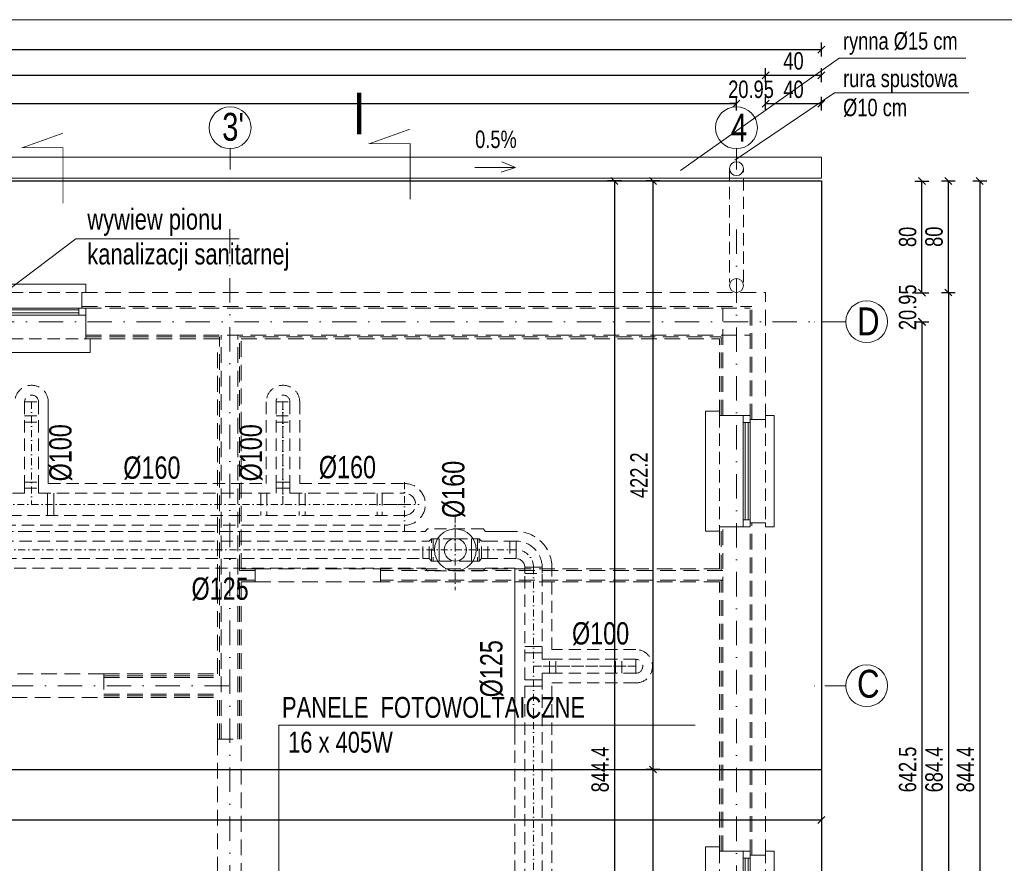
# Model space of a CAD drawing. Header units: inches. Extents: x 69729 to 77643, y -43505 to -36607.
# Tile 9 of 69: x 72286 to 72992, y -39690 to -39085. Entities that reach past the tile are written whole.
import ezdxf

# ---------------------------------------------------------------- set-up
doc = ezdxf.new("R2010")
doc.units = ezdxf.units.IN
doc.header["$MEASUREMENT"] = 0
doc.linetypes.add('DASHDOT', pattern=[1, 0.5, -0.25, 0, -0.25])
doc.linetypes.add('HIDDEN', pattern=[0.375, 0.25, -0.125])
doc.layers.get('0').update_dxf_attribs({"lineweight": 0})
doc.layers.get('Defpoints').update_dxf_attribs({"lineweight": 0})
for name, color, linetype, lineweight in [('A--tabelka rysunku', 7, 'Continuous', 0), ('p--dach', 2, 'Continuous', 30), ('p--dach-rura spustowa', 2, 'Continuous', 0), ('p--dach-rynna', 42, 'Continuous', 0), ('p--dach-ściana przer.', 251, 'Continuous', 0), ('p--linia przekroju I-AB', 116, 'Continuous', 40), ('p--opisy dodatkowe', 33, 'Continuous', 0), ('p--opisy elewacji', 43, 'Continuous', 5), ('p--osie konstr', 1, 'DASHDOT', 15), ('p--osie konstr.-NR', 1, 'DASHDOT', 15), ('p--proj.wentylacja', 202, 'Continuous', 0), ('p--spadki terenu', 141, 'Continuous', 0), ('p--wymiary-1-50', 5, 'Continuous', 0), ('p--ściana szkielet', 3, 'Continuous', 0)]:
    doc.layers.add(name, color=color, linetype=linetype, lineweight=lineweight)
doc.styles.add('1-50', font='arial.ttf', dxfattribs={"width": 0.75, "height": 12.5})
doc.styles.get("Standard").update_dxf_attribs({"font": 'arial.ttf', "width": 0.75})
doc.dimstyles.new('1-50', dxfattribs={"dimtxt": 12.5, "dimasz": 5, "dimexe": 5, "dimexo": 5, "dimgap": 0.09, "dimtad": 0, "dimdsep": 46, "dimtxsty": '1-50', "dimblk": 'OBLIQUE', "dimcen": 0.09, "dimadec": 0, "dimazin": 0, "dimtfac": 1, "dimtdec": 4, "dimtix": 1, "dimtofl": 0, "dimtmove": 2, "dimatfit": 3, "dimldrblk": 'OBLIQUE', "dimfxl": 5, "dimfxlon": 1, "dimtvp": 0.8, "dimtolj": 1, "dimtzin": 0, "dimarcsym": 0})

# ---------------------------------------------------------------- blocks, each defined once
blk = doc.blocks.new('strzałka')
for q in [(-19.45, 4.13), (0, 0), (-18.87, -3.25)]:
    blk.add_line((-29.28, 0), q)
blk = doc.blocks.new('_OBLIQUE')
at = {"color": 0, "linetype": 'ByBlock', "lineweight": -2}
for p, q in [((-0.5, -0.5), (0.5, 0.5)), ((0, 0), (0, 0))]:
    blk.add_line(p, q, dxfattribs=at)
blk = doc.blocks.new('*D83')
at = {"layer": 'Defpoints', "color": 0}
for p in [(72860.87, -39200.3), (72740.03, -39622.5), (72860.87, -39622.5)]:
    blk.add_point(p, dxfattribs=at)
at = {"layer": 'p--wymiary-1-50', "color": 0, "linetype": 'Continuous', "lineweight": -2}
for p, q in [((72745.03, -39200.3), (72735.03, -39200.3)), ((72740.03, -39200.3), (72740.03, -39622.5)), ((72745.03, -39622.5), (72735.03, -39622.5))]:
    blk.add_line(p, q, dxfattribs=at)
at = {"layer": 'p--wymiary-1-50', "color": 0, "lineweight": -2, "xscale": 5, "yscale": 5, "zscale": 5}
for p, rotation in [((72740.03, -39200.3), 90), ((72740.03, -39622.5), 270)]:
    blk.add_blockref('_OBLIQUE', p, dxfattribs=dict(at, rotation=rotation))
at = {"layer": 'p--wymiary-1-50', "color": 0, "linetype": 'Continuous', "ltscale": 12, "insert": (72729.99, -39411.4), "char_height": 12.5, "attachment_point": 5, "rotation": 90, "style": '1-50'}
blk.add_mtext('\\A1;422.2', dxfattribs=at)
blk = doc.blocks.new('*D84')
at = {"layer": 'Defpoints', "color": 0}
for p in [(72860.87, -39622.5), (72740.03, -40044.7), (72860.87, -40044.7)]:
    blk.add_point(p, dxfattribs=at)
at = {"layer": 'p--wymiary-1-50', "color": 0, "linetype": 'Continuous', "lineweight": -2}
for p, q in [((72745.03, -39622.5), (72735.03, -39622.5)), ((72740.03, -39622.5), (72740.03, -40044.7)), ((72745.03, -40044.7), (72735.03, -40044.7))]:
    blk.add_line(p, q, dxfattribs=at)
at = {"layer": 'p--wymiary-1-50', "color": 0, "lineweight": -2, "xscale": 5, "yscale": 5, "zscale": 5}
for p, rotation in [((72740.03, -39622.5), 90), ((72740.03, -40044.7), 270)]:
    blk.add_blockref('_OBLIQUE', p, dxfattribs=dict(at, rotation=rotation))
at = {"layer": 'p--wymiary-1-50', "color": 0, "linetype": 'Continuous', "ltscale": 12, "insert": (72729.99, -39833.6), "char_height": 12.5, "attachment_point": 5, "rotation": 90, "style": '1-50'}
blk.add_mtext('\\A1;422.2', dxfattribs=at)
blk = doc.blocks.new('*D85')
at = {"layer": 'Defpoints', "color": 0}
for p in [(72860.87, -39200.3), (72712.41, -40044.7), (72860.87, -40044.7)]:
    blk.add_point(p, dxfattribs=at)
at = {"layer": 'p--wymiary-1-50', "color": 0, "linetype": 'Continuous', "lineweight": -2}
for p, q in [((72717.41, -39200.3), (72707.41, -39200.3)), ((72712.41, -39200.3), (72712.41, -40044.7)), ((72717.41, -40044.7), (72707.41, -40044.7))]:
    blk.add_line(p, q, dxfattribs=at)
at = {"layer": 'p--wymiary-1-50', "color": 0, "lineweight": -2, "xscale": 5, "yscale": 5, "zscale": 5}
for p, rotation in [((72712.41, -39200.3), 90), ((72712.41, -40044.7), 270)]:
    blk.add_blockref('_OBLIQUE', p, dxfattribs=dict(at, rotation=rotation))
at = {"layer": 'p--wymiary-1-50', "color": 0, "linetype": 'Continuous', "ltscale": 12, "insert": (72702.2, -39622.5), "char_height": 12.5, "attachment_point": 5, "rotation": 90, "style": '1-50'}
blk.add_mtext('\\A1;844.4', dxfattribs=at)
blk = doc.blocks.new('*D214')
at = {"layer": 'Defpoints', "color": 0}
for p in [(72771.91, -39280.3), (72771.91, -39964.7), (72951.94, -39964.7)]:
    blk.add_point(p, dxfattribs=at)
at = {"layer": 'p--wymiary-1-50', "color": 0, "lineweight": -2}
for p, q in [((72946.94, -39280.3), (72956.94, -39280.3)), ((72951.94, -39280.3), (72951.94, -39964.7)), ((72946.94, -39964.7), (72956.94, -39964.7))]:
    blk.add_line(p, q, dxfattribs=at)
at = {"layer": 'p--wymiary-1-50', "color": 0, "lineweight": -2, "xscale": 5, "yscale": 5, "zscale": 5}
for p, rotation in [((72951.94, -39280.3), 90), ((72951.94, -39964.7), 270)]:
    blk.add_blockref('_OBLIQUE', p, dxfattribs=dict(at, rotation=rotation))
at = {"layer": 'p--wymiary-1-50', "color": 0, "linetype": 'Continuous', "ltscale": 12, "insert": (72941.73, -39622.5), "char_height": 12.5, "attachment_point": 5, "rotation": 90, "style": '1-50'}
blk.add_mtext('\\A1;684.4', dxfattribs=at)
blk = doc.blocks.new('*D217')
at = {"layer": 'Defpoints', "color": 0}
for p in [(72820.87, -39124.46), (71620.87, -39320.92), (72820.87, -39320.92)]:
    blk.add_point(p, dxfattribs=at)
at = {"layer": 'p--wymiary-1-50', "color": 0, "linetype": 'Continuous', "lineweight": -2}
for p, q in [((71620.87, -39129.46), (71620.87, -39119.46)), ((71620.87, -39124.46), (72820.87, -39124.46)), ((72820.87, -39129.46), (72820.87, -39119.46))]:
    blk.add_line(p, q, dxfattribs=at)
at = {"layer": 'p--wymiary-1-50', "color": 0, "lineweight": -2, "xscale": 5, "yscale": 5, "zscale": 5, "rotation": 180}
blk.add_blockref('_OBLIQUE', (71620.87, -39124.46), dxfattribs=at)
at = {"layer": 'p--wymiary-1-50', "color": 0, "lineweight": -2, "xscale": 5, "yscale": 5, "zscale": 5}
blk.add_blockref('_OBLIQUE', (72820.87, -39124.46), dxfattribs=at)
at = {"layer": 'p--wymiary-1-50', "color": 0, "linetype": 'Continuous', "ltscale": 12, "insert": (72220.87, -39114.25), "char_height": 12.5, "attachment_point": 5, "style": '1-50'}
blk.add_mtext('\\A1;1200', dxfattribs=at)
blk = doc.blocks.new('*D218')
at = {"layer": 'Defpoints', "color": 0}
for p in [(72920.57, -39280.43), (72920.57, -39301.38), (72932.98, -39301.38)]:
    blk.add_point(p, dxfattribs=at)
at = {"layer": 'p--wymiary-1-50', "color": 0, "linetype": 'Continuous', "lineweight": -2}
for p, q in [((72927.98, -39280.43), (72937.98, -39280.43)), ((72932.98, -39280.43), (72932.98, -39275.43)), ((72927.98, -39301.38), (72937.98, -39301.38)), ((72932.98, -39301.38), (72932.98, -39306.38))]:
    blk.add_line(p, q, dxfattribs=at)
at = {"layer": 'p--wymiary-1-50', "color": 0, "lineweight": -2, "xscale": 5, "yscale": 5, "zscale": 5}
for p, rotation in [((72932.98, -39280.43), 270), ((72932.98, -39301.38), 90)]:
    blk.add_blockref('_OBLIQUE', p, dxfattribs=dict(at, rotation=rotation))
at = {"layer": 'p--wymiary-1-50', "color": 0, "linetype": 'Continuous', "ltscale": 12, "insert": (72922.77, -39290.9), "char_height": 12.5, "attachment_point": 5, "rotation": 90, "style": '1-50'}
blk.add_mtext('\\A1;20.95', dxfattribs=at)
blk = doc.blocks.new('*D219')
at = {"layer": 'Defpoints', "color": 0}
for p in [(72820.87, -39144.83), (72799.92, -39253.24), (72820.87, -39280.3)]:
    blk.add_point(p, dxfattribs=at)
at = {"layer": 'p--wymiary-1-50', "color": 0, "linetype": 'Continuous', "lineweight": -2}
for p, q in [((72799.92, -39149.83), (72799.92, -39139.83)), ((72820.87, -39149.83), (72820.87, -39139.83)), ((72799.92, -39144.83), (72794.92, -39144.83)), ((72820.87, -39144.83), (72825.87, -39144.83))]:
    blk.add_line(p, q, dxfattribs=at)
at = {"layer": 'p--wymiary-1-50', "color": 0, "lineweight": -2, "xscale": 5, "yscale": 5, "zscale": 5}
blk.add_blockref('_OBLIQUE', (72799.92, -39144.83), dxfattribs=at)
at = {"layer": 'p--wymiary-1-50', "color": 0, "lineweight": -2, "xscale": 5, "yscale": 5, "zscale": 5, "rotation": 180}
blk.add_blockref('_OBLIQUE', (72820.87, -39144.83), dxfattribs=at)
at = {"layer": 'p--wymiary-1-50', "color": 0, "linetype": 'Continuous', "ltscale": 12, "insert": (72810.4, -39134.62), "char_height": 12.5, "attachment_point": 5, "style": '1-50'}
blk.add_mtext('\\A1;20.95', dxfattribs=at)
blk = doc.blocks.new('*D221')
at = {"layer": 'Defpoints', "color": 0}
for p in [(72799.92, -39144.83), (71641.82, -39230.3), (72799.92, -39230.3)]:
    blk.add_point(p, dxfattribs=at)
at = {"layer": 'p--wymiary-1-50', "color": 0, "linetype": 'Continuous', "lineweight": -2}
for p, q in [((71641.82, -39149.83), (71641.82, -39139.83)), ((72799.92, -39149.83), (72799.92, -39139.83)), ((71641.82, -39144.83), (72799.92, -39144.83))]:
    blk.add_line(p, q, dxfattribs=at)
at = {"layer": 'p--wymiary-1-50', "color": 0, "lineweight": -2, "xscale": 5, "yscale": 5, "zscale": 5, "rotation": 180}
blk.add_blockref('_OBLIQUE', (71641.82, -39144.83), dxfattribs=at)
at = {"layer": 'p--wymiary-1-50', "color": 0, "lineweight": -2, "xscale": 5, "yscale": 5, "zscale": 5}
blk.add_blockref('_OBLIQUE', (72799.92, -39144.83), dxfattribs=at)
at = {"layer": 'p--wymiary-1-50', "color": 0, "linetype": 'Continuous', "ltscale": 12, "insert": (72220.87, -39134.62), "char_height": 12.5, "attachment_point": 5, "style": '1-50'}
blk.add_mtext('\\A1;1158.1', dxfattribs=at)
blk = doc.blocks.new('okno-150-33.15')
at = {"linetype": 'Continuous', "ltscale": 35}
for p, q in [((-3, 10), (153, 10)), ((0, -39.15), (150, -39.15))]:
    blk.add_line(p, q, dxfattribs=at)
for p, q in [((-3, 0), (-3, 10)), ((153, 0), (153, 10)), ((0, 0), (-3, 0)), ((0, -21.95), (0, 0)), ((150, 0), (150, -21.95)), ((150, 0), (153, 0)), ((0, -21.95), (0, -16.95)), ((0, -16.95), (5, -16.95)), ((5, -16.95), (145, -16.95)), ((5, -16.95), (5, -21.95)), ((5, -18.45), (72.5, -18.45)), ((5, -20.61), (72.5, -20.61)), ((72.5, -21.95), (72.5, -16.95)), ((77.5, -16.95), (77.5, -21.95)), ((77.5, -18.45), (145, -18.45)), ((77.5, -20.61), (145, -20.61)), ((145, -21.95), (145, -16.95)), ((145, -16.95), (150, -16.95)), ((150, -16.95), (150, -21.95)), ((5, -21.95), (0, -21.95)), ((3, -33.15), (3, -21.95)), ((145, -21.95), (5, -21.95)), ((150, -21.95), (145, -21.95)), ((147, -21.95), (147, -33.15)), ((0, -39.15), (0, -33.15)), ((150, -33.15), (150, -39.15))]:
    blk.add_line(p, q)
at = {"linetype": 'HIDDEN', "ltscale": 35}
for p, q in [((0, 0), (150, 0)), ((0, -33.15), (150, -33.15))]:
    blk.add_line(p, q, dxfattribs=at)
blk = doc.blocks.new('okno-80-33.15')
at = {"linetype": 'Continuous', "ltscale": 35}
for p, q in [((-3, 10), (83, 10)), ((0, -39.15), (80, -39.15))]:
    blk.add_line(p, q, dxfattribs=at)
for p, q in [((-3, 0), (-3, 10)), ((83, 0), (83, 10)), ((0, 0), (-3, 0)), ((0, -21.95), (0, 0)), ((80, 0), (80, -21.95)), ((80, 0), (83, 0)), ((0, -21.95), (0, -16.95)), ((0, -16.95), (5, -16.95)), ((5, -16.95), (75, -16.95)), ((5, -16.95), (5, -21.95)), ((5, -18.45), (75, -18.45)), ((5, -20.61), (75, -20.61)), ((75, -21.95), (75, -16.95)), ((75, -16.95), (80, -16.95)), ((80, -16.95), (80, -21.95)), ((5, -21.95), (0, -21.95)), ((3, -33.15), (3, -21.95)), ((75, -21.95), (5, -21.95)), ((80, -21.95), (75, -21.95)), ((77, -21.95), (77, -33.15)), ((0, -39.15), (0, -33.15)), ((80, -33.15), (80, -39.15))]:
    blk.add_line(p, q)
at = {"linetype": 'HIDDEN', "ltscale": 35}
for p, q in [((0, 0), (80, 0)), ((0, -33.15), (80, -33.15))]:
    blk.add_line(p, q, dxfattribs=at)
blk = doc.blocks.new('*D228')
at = {"layer": 'Defpoints', "color": 0}
for p in [(71580.87, -39622.5), (72860.87, -39622.5), (72860.87, -39658.71)]:
    blk.add_point(p, dxfattribs=at)
at = {"layer": 'p--wymiary-1-50', "color": 0, "linetype": 'Continuous', "lineweight": -2}
for p, q in [((71580.87, -39653.71), (71580.87, -39663.71)), ((72860.87, -39653.71), (72860.87, -39663.71)), ((71580.87, -39658.71), (72860.87, -39658.71))]:
    blk.add_line(p, q, dxfattribs=at)
at = {"layer": 'p--wymiary-1-50', "color": 0, "lineweight": -2, "xscale": 5, "yscale": 5, "zscale": 5, "rotation": 180}
blk.add_blockref('_OBLIQUE', (71580.87, -39658.71), dxfattribs=at)
at = {"layer": 'p--wymiary-1-50', "color": 0, "lineweight": -2, "xscale": 5, "yscale": 5, "zscale": 5}
blk.add_blockref('_OBLIQUE', (72860.87, -39658.71), dxfattribs=at)
at = {"layer": 'p--wymiary-1-50', "color": 0, "linetype": 'Continuous', "ltscale": 12, "insert": (72220.87, -39648.5), "char_height": 12.5, "attachment_point": 5, "style": '1-50'}
blk.add_mtext('\\A1;1280', dxfattribs=at)
blk = doc.blocks.new('*D229')
at = {"layer": 'Defpoints', "color": 0}
for p in [(72820.87, -39200.3), (72951.94, -39200.3), (72820.87, -39280.3)]:
    blk.add_point(p, dxfattribs=at)
at = {"layer": 'p--wymiary-1-50', "color": 0, "linetype": 'Continuous', "lineweight": -2}
for p, q in [((72946.94, -39200.3), (72956.94, -39200.3)), ((72951.94, -39280.3), (72951.94, -39200.3)), ((72946.94, -39280.3), (72956.94, -39280.3))]:
    blk.add_line(p, q, dxfattribs=at)
at = {"layer": 'p--wymiary-1-50', "color": 0, "lineweight": -2, "xscale": 5, "yscale": 5, "zscale": 5}
for p, rotation in [((72951.94, -39200.3), 90), ((72951.94, -39280.3), 270)]:
    blk.add_blockref('_OBLIQUE', p, dxfattribs=dict(at, rotation=rotation))
at = {"layer": 'p--wymiary-1-50', "color": 0, "linetype": 'Continuous', "ltscale": 12, "insert": (72941.73, -39240.3), "char_height": 12.5, "attachment_point": 5, "rotation": 90, "style": '1-50'}
blk.add_mtext('\\A1;80', dxfattribs=at)
blk = doc.blocks.new('*D230')
at = {"layer": 'Defpoints', "color": 0}
for p in [(72801.92, -39200.43), (72932.98, -39200.43), (72801.92, -39280.43)]:
    blk.add_point(p, dxfattribs=at)
at = {"layer": 'p--wymiary-1-50', "color": 0, "linetype": 'Continuous', "lineweight": -2}
for p, q in [((72927.98, -39200.43), (72937.98, -39200.43)), ((72932.98, -39280.43), (72932.98, -39200.43)), ((72927.98, -39280.43), (72937.98, -39280.43))]:
    blk.add_line(p, q, dxfattribs=at)
at = {"layer": 'p--wymiary-1-50', "color": 0, "lineweight": -2, "xscale": 5, "yscale": 5, "zscale": 5}
for p, rotation in [((72932.98, -39200.43), 90), ((72932.98, -39280.43), 270)]:
    blk.add_blockref('_OBLIQUE', p, dxfattribs=dict(at, rotation=rotation))
at = {"layer": 'p--wymiary-1-50', "color": 0, "linetype": 'Continuous', "ltscale": 12, "insert": (72922.77, -39240.43), "char_height": 12.5, "attachment_point": 5, "rotation": 90, "style": '1-50'}
blk.add_mtext('\\A1;80', dxfattribs=at)
blk = doc.blocks.new('*D233')
at = {"layer": 'Defpoints', "color": 0}
for p in [(72956.94, -39200.3), (72956.94, -40044.7), (72974.49, -40044.7)]:
    blk.add_point(p, dxfattribs=at)
at = {"layer": 'p--wymiary-1-50', "color": 0, "linetype": 'Continuous', "lineweight": -2}
for p, q in [((72969.49, -39200.3), (72979.49, -39200.3)), ((72974.49, -39200.3), (72974.49, -40044.7)), ((72969.49, -40044.7), (72979.49, -40044.7))]:
    blk.add_line(p, q, dxfattribs=at)
at = {"layer": 'p--wymiary-1-50', "color": 0, "lineweight": -2, "xscale": 5, "yscale": 5, "zscale": 5}
for p, rotation in [((72974.49, -39200.3), 90), ((72974.49, -40044.7), 270)]:
    blk.add_blockref('_OBLIQUE', p, dxfattribs=dict(at, rotation=rotation))
at = {"layer": 'p--wymiary-1-50', "color": 0, "linetype": 'Continuous', "ltscale": 12, "insert": (72964.28, -39622.5), "char_height": 12.5, "attachment_point": 5, "rotation": 90, "style": '1-50'}
blk.add_mtext('\\A1;844.4', dxfattribs=at)
blk = doc.blocks.new('*D234')
at = {"layer": 'Defpoints', "color": 0}
for p in [(72860.87, -39144.83), (72820.87, -39149.83), (72860.87, -39183.3)]:
    blk.add_point(p, dxfattribs=at)
at = {"layer": 'p--wymiary-1-50', "color": 0, "linetype": 'Continuous', "lineweight": -2}
for p, q in [((72820.87, -39144.83), (72820.87, -39139.83)), ((72860.87, -39149.83), (72860.87, -39139.83)), ((72820.87, -39144.83), (72860.87, -39144.83))]:
    blk.add_line(p, q, dxfattribs=at)
at = {"layer": 'p--wymiary-1-50', "color": 0, "lineweight": -2, "xscale": 5, "yscale": 5, "zscale": 5, "rotation": 180}
blk.add_blockref('_OBLIQUE', (72820.87, -39144.83), dxfattribs=at)
at = {"layer": 'p--wymiary-1-50', "color": 0, "lineweight": -2, "xscale": 5, "yscale": 5, "zscale": 5}
blk.add_blockref('_OBLIQUE', (72860.87, -39144.83), dxfattribs=at)
at = {"layer": 'p--wymiary-1-50', "color": 0, "linetype": 'Continuous', "ltscale": 12, "insert": (72840.87, -39134.62), "char_height": 12.5, "attachment_point": 5, "style": '1-50'}
blk.add_mtext('\\A1;40', dxfattribs=at)
blk = doc.blocks.new('*D235')
at = {"layer": 'Defpoints', "color": 0}
for p in [(72860.87, -39124.46), (72820.87, -39129.46), (72860.87, -39162.93)]:
    blk.add_point(p, dxfattribs=at)
at = {"layer": 'p--wymiary-1-50', "color": 0, "linetype": 'Continuous', "lineweight": -2}
for p, q in [((72820.87, -39124.46), (72820.87, -39119.46)), ((72820.87, -39124.46), (72860.87, -39124.46)), ((72860.87, -39129.46), (72860.87, -39119.46))]:
    blk.add_line(p, q, dxfattribs=at)
at = {"layer": 'p--wymiary-1-50', "color": 0, "lineweight": -2, "xscale": 5, "yscale": 5, "zscale": 5, "rotation": 180}
blk.add_blockref('_OBLIQUE', (72820.87, -39124.46), dxfattribs=at)
at = {"layer": 'p--wymiary-1-50', "color": 0, "lineweight": -2, "xscale": 5, "yscale": 5, "zscale": 5}
blk.add_blockref('_OBLIQUE', (72860.87, -39124.46), dxfattribs=at)
at = {"layer": 'p--wymiary-1-50', "color": 0, "linetype": 'Continuous', "ltscale": 12, "insert": (72840.87, -39114.25), "char_height": 12.5, "attachment_point": 5, "style": '1-50'}
blk.add_mtext('\\A1;40', dxfattribs=at)
blk = doc.blocks.new('*D238')
at = {"layer": 'Defpoints', "color": 0}
for p in [(72860.87, -39106.06), (71580.87, -39119.46), (72860.87, -39119.46)]:
    blk.add_point(p, dxfattribs=at)
at = {"layer": 'p--wymiary-1-50', "color": 0, "linetype": 'Continuous', "lineweight": -2}
for p, q in [((71580.87, -39111.06), (71580.87, -39101.06)), ((72860.87, -39111.06), (72860.87, -39101.06)), ((71580.87, -39106.06), (72860.87, -39106.06))]:
    blk.add_line(p, q, dxfattribs=at)
at = {"layer": 'p--wymiary-1-50', "color": 0, "lineweight": -2, "xscale": 5, "yscale": 5, "zscale": 5, "rotation": 180}
blk.add_blockref('_OBLIQUE', (71580.87, -39106.06), dxfattribs=at)
at = {"layer": 'p--wymiary-1-50', "color": 0, "lineweight": -2, "xscale": 5, "yscale": 5, "zscale": 5}
blk.add_blockref('_OBLIQUE', (72860.87, -39106.06), dxfattribs=at)
at = {"layer": 'p--wymiary-1-50', "color": 0, "linetype": 'Continuous', "ltscale": 12, "insert": (72220.87, -39095.85), "char_height": 12.5, "attachment_point": 5, "style": '1-50'}
blk.add_mtext('\\A1;1280', dxfattribs=at)
blk = doc.blocks.new('*D264')
at = {"layer": 'Defpoints', "color": 0}
for p in [(72860.87, -39301.25), (72860.87, -39943.75), (72932.98, -39943.75)]:
    blk.add_point(p, dxfattribs=at)
at = {"layer": 'p--wymiary-1-50', "color": 0, "lineweight": -2}
for p, q in [((72927.98, -39301.25), (72937.98, -39301.25)), ((72932.98, -39301.25), (72932.98, -39943.75)), ((72927.98, -39943.75), (72937.98, -39943.75))]:
    blk.add_line(p, q, dxfattribs=at)
at = {"layer": 'p--wymiary-1-50', "color": 0, "lineweight": -2, "xscale": 5, "yscale": 5, "zscale": 5}
for p, rotation in [((72932.98, -39301.25), 90), ((72932.98, -39943.75), 270)]:
    blk.add_blockref('_OBLIQUE', p, dxfattribs=dict(at, rotation=rotation))
at = {"layer": 'p--wymiary-1-50', "color": 0, "linetype": 'Continuous', "ltscale": 12, "insert": (72922.77, -39622.5), "char_height": 12.5, "attachment_point": 5, "rotation": 90, "style": '1-50'}
blk.add_mtext('\\A1;642.5', dxfattribs=at)
blk = doc.blocks.new('wentylacja-war2-poddasze')
at = {"linetype": 'HIDDEN', "ltscale": 35}
for p, q in [((635.22, 572.69), (635.22, 507.27)), ((635.22, 572.69), (645.22, 572.69)), ((645.22, 572.69), (645.22, 507.27)), ((808.59, 572.69), (808.59, 514.27)), ((815.59, 572.69), (815.59, 507.27)), ((815.59, 572.69), (825.59, 572.69)), ((825.59, 572.69), (825.59, 507.27)), ((832.59, 572.69), (832.59, 514.27)), ((635.22, 562.69), (645.22, 562.69)), ((635.22, 558.19), (645.22, 558.19)), ((815.59, 562.69), (825.59, 562.69)), ((815.59, 558.19), (825.59, 558.19)), ((635.22, 515.27), (645.22, 515.27)), ((635.22, 515.27), (635.22, 507.27)), ((635.22, 515.27), (645.22, 515.27)), ((635.22, 515.27), (635.22, 507.27)), ((635.22, 510.77), (645.22, 510.77)), ((635.22, 510.77), (645.22, 510.77)), ((645.22, 515.27), (645.22, 507.27)), ((645.22, 515.27), (645.22, 507.27)), ((652.22, 514.27), (808.59, 514.27)), ((815.59, 515.27), (815.59, 507.27)), ((825.59, 515.27), (825.59, 507.27)), ((832.59, 514.27), (907.73, 514.27)), ((635.22, 507.27), (624.22, 507.27)), ((645.22, 507.27), (815.59, 507.27)), ((804.59, 507.27), (804.59, 491.27)), ((809.09, 507.27), (809.09, 491.27)), ((825.59, 507.27), (907.73, 507.27)), ((832.09, 507.27), (832.09, 491.27)), ((836.59, 507.27), (836.59, 491.27)), ((624.22, 491.27), (907.73, 491.27)), ((620.22, 484.27), (907.73, 484.27)), ((964.24, 481.62), (924.25, 481.62)), ((145.92, 479.87), (922.57, 479.87)), ((289.44, 479.87), (922.57, 479.87)), ((927.23, 474.62), (925.53, 472.85)), ((927.23, 458.62), (927.23, 474.62)), ((927.23, 474.62), (932.73, 474.62)), ((928.23, 474.62), (928.23, 458.62)), ((944.23, 474.62), (928.23, 474.62)), ((932.73, 458.62), (932.73, 474.62)), ((932.73, 474.62), (932.73, 458.62)), ((944.23, 474.62), (960.23, 474.62)), ((955.73, 458.62), (955.73, 474.62)), ((961.23, 474.62), (955.73, 474.62)), ((955.73, 474.62), (955.73, 458.62)), ((960.23, 474.62), (960.23, 458.62)), ((961.23, 458.62), (961.23, 474.62)), ((961.23, 474.62), (962.93, 472.85)), ((145.92, 472.87), (921.03, 472.87)), ((921.03, 460.37), (921.03, 472.87)), ((921.03, 472.87), (925.55, 472.87)), ((925.53, 460.37), (925.53, 472.85)), ((967.43, 472.87), (962.91, 472.87)), ((962.93, 460.37), (962.93, 472.85)), ((987.78, 472.87), (967.43, 472.87)), ((967.43, 460.37), (967.43, 472.87)), ((983.28, 472.87), (983.28, 460.37)), ((987.78, 472.87), (987.78, 460.37)), ((987.78, 460.37), (987.78, 472.87)), ((568.19, 460.37), (921.03, 460.37)), ((921.03, 460.37), (925.53, 460.37)), ((927.21, 458.62), (925.53, 460.37)), ((961.25, 458.62), (962.93, 460.37)), ((967.43, 460.37), (962.93, 460.37)), ((987.78, 460.37), (967.43, 460.37)), ((575.19, 453.37), (922.55, 453.37)), ((927.21, 458.62), (932.73, 458.62)), ((932.73, 458.62), (944.23, 458.62)), ((955.73, 458.62), (944.23, 458.62)), ((961.25, 458.62), (955.73, 458.62)), ((964.24, 451.62), (965.92, 453.37)), ((965.92, 453.37), (987.03, 453.37)), ((987.03, 334.8), (987.03, 453.37)), ((987.03, 38.24), (987.03, 453.37)), ((994.03, 45.24), (994.03, 454.12)), ((994.03, 454.12), (1006.53, 454.12)), ((994.03, 450.12), (994.03, 454.12)), ((1006.53, 454.12), (994.03, 454.12)), ((1006.53, 388.11), (1006.53, 454.12)), ((1013.53, 395.11), (1013.53, 454.12)), ((964.24, 451.62), (924.23, 451.62)), ((994.03, 449.62), (1006.53, 449.62)), ((1073.7, 395.11), (1013.53, 395.11)), ((1016.28, 388.11), (1006.53, 388.11)), ((1073.7, 388.11), (1006.53, 388.11)), ((1016.28, 388.11), (1006.53, 388.11)), ((1011.78, 378.11), (1011.78, 388.11)), ((1011.78, 378.11), (1011.78, 388.11)), ((1016.28, 378.11), (1016.28, 388.11)), ((1016.28, 378.11), (1016.28, 388.11)), ((1073.7, 388.11), (1048.82, 388.11)), ((1059.2, 378.11), (1059.2, 388.11)), ((1063.7, 378.11), (1063.7, 388.11)), ((1006.53, 371.61), (1006.53, 378.11)), ((1016.28, 378.11), (1006.53, 378.11)), ((1073.7, 378.11), (1006.53, 378.11)), ((1016.28, 378.11), (1006.53, 378.11)), ((1006.53, 354.05), (1006.53, 378.11)), ((1006.53, 64.49), (1006.53, 378.11)), ((1073.7, 378.11), (1048.82, 378.11)), ((1073.7, 371.11), (1013.53, 371.11)), ((1013.53, 71.49), (1013.53, 371.11))]:
    blk.add_line(p, q, dxfattribs=at)
at = {"linetype": 'DASHDOT', "lineweight": 15, "ltscale": 10}
for p, q in [((640.22, 572.69), (640.22, 499.27)), ((820.59, 572.69), (820.59, 499.27)), ((820.59, 572.69), (820.59, 499.27)), ((820.59, 499.27), (820.59, 572.69)), ((907.73, 515.17), (907.73, 478.57)), ((907.73, 499.27), (180.27, 499.27)), ((944.23, 466.62), (944.23, 490.66)), ((944.23, 490.66), (944.23, 437.76)), ((145.92, 466.62), (987.78, 466.62)), ((1000.28, 454.12), (1000.28, 45.24)), ((1073.7, 383.11), (1000.28, 383.11)), ((1000.28, 383.11), (1073.7, 383.11))]:
    blk.add_line(p, q, dxfattribs=at)
at = {"lineweight": 5, "ltscale": 10}
for p, q in [((652.22, 572.69), (652.22, 514.27)), ((924.25, 481.62), (922.57, 479.87)), ((964.24, 481.62), (965.92, 479.87)), ((965.92, 479.87), (987.78, 479.87)), ((965.92, 479.87), (987.78, 479.87)), ((924.23, 451.62), (922.55, 453.37))]:
    blk.add_line(p, q, dxfattribs=at)
at = {"lineweight": 5}
for p, q in [((815.59, 515.27), (825.59, 515.27)), ((815.59, 510.77), (825.59, 510.77)), ((651.72, 507.27), (651.72, 491.27)), ((656.22, 507.27), (656.22, 491.27)), ((994.03, 397.36), (1006.53, 397.36)), ((994.03, 392.86), (1006.53, 392.86)), ((1073.7, 378.11), (1073.7, 388.11)), ((994.03, 373.36), (1006.53, 373.36)), ((994.03, 368.86), (1006.53, 368.86))]:
    blk.add_line(p, q, dxfattribs=at)
at = {"linetype": 'Continuous', "lineweight": 15, "ltscale": 10}
for p, q in [((987.78, 472.87), (983.78, 472.87)), ((987.78, 466.62), (983.78, 466.62)), ((987.78, 460.37), (983.78, 460.37)), ((1000.28, 450.12), (1000.28, 454.12)), ((1006.53, 450.12), (1006.53, 454.12))]:
    blk.add_line(p, q, dxfattribs=at)
at = {"linetype": 'HIDDEN', "ltscale": 35}
for points in [[(888.23, 507.1), (888.23, 491.1)], [(891.73, 507.1), (891.73, 491.1)]]:
    blk.add_lwpolyline(points, dxfattribs=at)
at = {"linetype": 'DASHDOT', "lineweight": 15, "ltscale": 10}
for points in [[(897.23, 499.27), (918.23, 499.27)], [(897.23, 499.27), (918.23, 499.27)], [(933.73, 466.62), (954.73, 466.62)], [(933.73, 466.62), (954.73, 466.62)]]:
    blk.add_lwpolyline(points, dxfattribs=at)
at = {"lineweight": 5, "ltscale": 10}
blk.add_circle((944.23, 466.62), 15, dxfattribs=at)
blk.add_circle((944.23, 466.62), 15, dxfattribs=at)
at = {"lineweight": 5}
blk.add_circle((944.23, 466.62), 8, dxfattribs=at)
blk.add_circle((944.23, 466.62), 8, dxfattribs=at)
at = {"linetype": 'HIDDEN', "ltscale": 35}
for centre, radius, start, end in [((640.22, 572.69), 12, 0, 180), ((820.59, 572.69), 12, 0, 180), ((640.22, 572.69), 5, 0, 180), ((820.59, 572.69), 5, 0, 180), ((907.73, 499.27), 15, 270, 90), ((907.73, 499.27), 8, 270, 90), ((987.78, 454.12), 25.75, 0, 90), ((987.78, 454.12), 18.75, 0, 90), ((987.78, 454.12), 6.25, 0, 90), ((1073.7, 383.11), 12, 270, 90), ((1073.7, 383.11), 5, 270, 90)]:
    blk.add_arc(centre, radius, start, end, dxfattribs=at)
at = {"linetype": 'DASHDOT', "lineweight": 15, "ltscale": 10}
blk.add_arc((987.78, 454.12), 12.5, 0, 90, dxfattribs=at)
at = {"lineweight": 5, "char_height": 16, "rotation": 90}
for s, insert, attachment_point in [('%%C100', (652.87, 556.76), 3), ('%%C100', (789.48, 556.76), 3), ('%%C160', (934.76, 489.5), 1), ('%%C125', (962.04, 360.84), 1)]:
    blk.add_mtext_dynamic_manual_height_columns(s, width=46.3342, gutter_width=12.5, heights=[0], dxfattribs=dict(at, insert=insert, attachment_point=attachment_point))
at = {"lineweight": 5, "char_height": 16}
for s, insert, attachment_point in [('%%C160', (706.04, 517.02), 7), ('%%C160', (846.33, 517.39), 7), ('%%C125', (754.96, 446.78), 1), ('%%C100', (1068.95, 414.74), 3)]:
    blk.add_mtext_dynamic_manual_height_columns(s, width=46.3342, gutter_width=12.5, heights=[0], dxfattribs=dict(at, insert=insert, attachment_point=attachment_point))

msp = doc.modelspace()

# ---------------------------------------------------------------- linework, layer by layer
at = {"layer": 'A--tabelka rysunku', "linetype": 'Continuous'}
msp.add_lwpolyline([(71467.65, -40499.605), (73407.65, -40499.605), (73407.65, -39084.605), (71467.65, -39084.605)], close=True, dxfattribs=at)
at = {"layer": 'p--dach', "linetype": 'Continuous', "ltscale": 35}
msp.add_line((71580.871, -39622.501), (72860.871, -39622.501), dxfattribs=at)
msp.add_lwpolyline([(71580.871, -39200.301), (72860.871, -39200.301), (72860.871, -40044.701), (71580.871, -40044.701)], close=True, dxfattribs=at)
at = {"layer": 'p--dach-rura spustowa', "linetype": 'HIDDEN', "lineweight": 5, "ltscale": 35}
for p, q in [((72794.921, -39191.473), (72794.921, -39272.838)), ((72804.921, -39272.838), (72804.921, -39191.473))]:
    msp.add_line(p, q, dxfattribs=at)
at = {"layer": 'p--dach-rura spustowa', "linetype": 'Continuous', "lineweight": 0, "ltscale": 75}
for centre in [(72799.921, -39191.473), (72799.921, -39275.301)]:
    msp.add_circle(centre, 5, dxfattribs=at)
at = {"layer": 'p--dach-rynna', "linetype": 'Continuous'}
msp.add_lwpolyline([(71580.871, -39198.301), (72860.871, -39198.301), (72860.871, -39183.301), (71580.871, -39183.301)], close=True, dxfattribs=at)
at = {"layer": 'p--dach-ściana przer.', "linetype": 'HIDDEN', "ltscale": 45}
for p, q in [((72330.221, -39280.301), (72820.871, -39280.301)), ((72820.871, -39371.451), (72820.871, -39280.301)), ((72330.221, -39290.301), (72810.871, -39290.301)), ((72333.221, -39291.501), (72809.671, -39291.501)), ((72790.171, -39368.451), (72790.171, -39291.501)), ((72790.171, -39368.451), (72790.171, -39291.501)), ((72809.671, -39371.451), (72809.671, -39291.501)), ((72810.871, -39371.451), (72810.871, -39290.301)), ((72333.221, -39311.001), (72809.671, -39311.001)), ((72333.221, -39312.201), (72428.971, -39312.201)), ((72333.221, -39313.451), (72428.971, -39313.451)), ((72428.971, -39555.201), (72428.971, -39312.201)), ((72430.171, -39600.851), (72430.171, -39311.001)), ((72442.171, -39600.851), (72442.171, -39311.001)), ((72443.371, -39312.201), (72788.971, -39312.201)), ((72443.371, -39479.701), (72443.371, -39312.201)), ((72444.621, -39478.451), (72444.621, -39313.451)), ((72444.621, -39313.451), (72787.721, -39313.451)), ((72787.721, -39368.451), (72787.721, -39313.451)), ((72788.971, -39368.451), (72788.971, -39312.201)), ((72427.721, -39553.951), (72427.721, -39318.951)), ((72787.721, -39478.451), (72787.721, -39448.451)), ((72788.971, -39479.701), (72788.971, -39448.451)), ((72790.171, -39681.051), (72790.171, -39448.451)), ((72790.171, -39681.051), (72790.171, -39448.451)), ((72809.671, -39684.051), (72809.671, -39445.451)), ((72810.871, -39684.051), (72810.871, -39445.451)), ((72820.871, -39684.051), (72820.871, -39445.451)), ((72454.621, -39478.451), (72444.621, -39478.451)), ((72454.621, -39478.451), (72454.621, -39487.951)), ((72454.621, -39478.451), (72544.621, -39478.451)), ((72787.721, -39478.451), (72544.621, -39478.451)), ((72544.621, -39478.451), (72544.621, -39487.951)), ((72454.621, -39479.701), (72442.171, -39479.701)), ((72790.171, -39479.701), (72544.621, -39479.701)), ((72454.621, -39486.701), (72442.171, -39486.701)), ((72443.371, -39600.851), (72443.371, -39486.701)), ((72444.621, -39600.851), (72444.621, -39487.951)), ((72454.621, -39487.951), (72444.621, -39487.951)), ((72454.621, -39487.951), (72544.621, -39487.951)), ((72790.171, -39486.701), (72544.621, -39486.701)), ((72787.721, -39487.951), (72544.621, -39487.951)), ((72787.721, -39681.051), (72787.721, -39487.951)), ((72788.971, -39681.051), (72788.971, -39486.701)), ((72346.021, -39553.951), (72246.021, -39553.951)), ((72346.021, -39553.951), (72346.021, -39570.851)), ((72346.021, -39553.951), (72427.721, -39553.951)), ((72346.021, -39555.201), (72428.971, -39555.201)), ((72346.021, -39556.401), (72430.171, -39556.401)), ((72346.021, -39568.401), (72430.171, -39568.401)), ((72346.021, -39569.601), (72428.971, -39569.601)), ((72428.971, -39600.851), (72428.971, -39569.601)), ((72246.021, -39570.851), (72346.021, -39570.851)), ((72346.021, -39570.851), (72427.721, -39570.851)), ((72427.721, -39600.851), (72427.721, -39570.851)), ((72427.721, -39600.851), (72444.621, -39600.851)), ((72427.721, -39600.851), (72427.721, -39700.851)), ((72444.621, -39700.851), (72444.621, -39600.851))]:
    msp.add_line(p, q, dxfattribs=at)
for points in [[(72333.221, -39313.451), (72333.221, -39291.499), (72330.221, -39291.499), (72330.221, -39280.301)], [(72820.871, -39445.451), (72809.671, -39445.451), (72809.671, -39448.451), (72787.721, -39448.451)]]:
    msp.add_lwpolyline(points, dxfattribs=at)
at = {"layer": 'p--linia przekroju I-AB', "const_width": 0.5}
for points in [[(72316.758, -39216.422), (72316.758, -39176.412), (72287.73, -39176.412), (72316.758, -39166.001)], [(72565.861, -39213.506), (72565.861, -39173.496), (72536.834, -39173.496), (72565.861, -39163.085)]]:
    msp.add_lwpolyline(points, dxfattribs=at)
at = {"layer": 'p--opisy dodatkowe', "lineweight": 5}
for points in [[(72964.478, -39112.269), (72873.599, -39112.269), (72759.768, -39192.808)], [(72966.647, -39136.988), (72870.192, -39136.988), (72798.671, -39185.473)]]:
    msp.add_lwpolyline(points, dxfattribs=at)
at = {"layer": 'p--opisy elewacji', "linetype": 'Continuous', "lineweight": 5}
for points in [[(72443.086, -39241.709), (72325.971, -39241.709), (72219.79, -39321.983)], [(72770.203, -39590.644), (72471.723, -39590.644), (72471.723, -39738.111)]]:
    msp.add_lwpolyline(points, dxfattribs=at)
at = {"layer": 'p--osie konstr', "linetype": 'DASHDOT', "ltscale": 35}
for p, q in [((72436.421, -39814.001), (72436.421, -39230.301)), ((72799.921, -39989.701), (72799.921, -39230.301)), ((72878.438, -39301.251), (71595.871, -39301.251)), ((71997.121, -39562.401), (72444.621, -39562.401))]:
    msp.add_line(p, q, dxfattribs=at)
at = {"layer": 'p--osie konstr.-NR', "linetype": 'DASHDOT', "ltscale": 30}
for p, q in [((72436.671, -39177.124), (72436.671, -39202.124)), ((72799.921, -39177.124), (72799.921, -39202.124)), ((72878.386, -39301.251), (72853.386, -39301.251)), ((72878.386, -39562.401), (72853.386, -39562.401))]:
    msp.add_line(p, q, dxfattribs=at)
at = {"layer": 'p--osie konstr.-NR', "linetype": 'Continuous', "ltscale": 35}
for centre in [(72436.671, -39162.124), (72799.921, -39162.124), (72893.386, -39301.251), (72893.386, -39562.401)]:
    msp.add_circle(centre, 15, dxfattribs=at)
at = {"layer": 'p--ściana szkielet', "ltscale": 35}
for points in [[(72820.871, -39371.451), (72809.671, -39371.451), (72809.671, -39368.451), (72787.721, -39368.451)], [(72820.871, -39684.051), (72809.671, -39684.051), (72809.671, -39681.051), (72787.721, -39681.051)]]:
    msp.add_lwpolyline(points, dxfattribs=at)

# ---------------------------------------------------------------- block references
at = {"layer": 'p--dach-ściana przer.', "linetype": 'HIDDEN', "ltscale": 45, "xscale": -1}
for name, p, rotation in [('okno-80-33.15', (72253.221, -39313.451), 180), ('okno-80-33.15', (72787.721, -39368.451), 89.99999999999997), ('okno-150-33.15', (72787.721, -39681.051), 89.99999999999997)]:
    msp.add_blockref(name, p, dxfattribs=dict(at, rotation=rotation))
at = {"layer": 'p--proj.wentylacja', "linetype": 'Continuous', "ltscale": 12}
msp.add_blockref('wentylacja-war2-poddasze', (71654.021, -39931.551), dxfattribs=at)
at = {"layer": 'p--spadki terenu', "xscale": -1}
msp.add_blockref('strzałka', (72612.211, -39190.755), dxfattribs=at)

# ---------------------------------------------------------------- texts
at = {"layer": 'p--linia przekroju I-AB', "insert": (72533.848, -39166.912), "char_height": 30, "width": 72.0009, "attachment_point": 9}
msp.add_mtext('\\W0.8;I', dxfattribs=at)
at = {"layer": 'p--opisy dodatkowe', "char_height": 12.5, "width": 177.1707, "style": '1-50'}
for s, insert, attachment_point in [('rynna Ø15 cm', (72876.36, -39093.567), 1), ('rura spustowa\\P%%c10 cm', (72876.464, -39154.3), 7)]:
    msp.add_mtext(s, dxfattribs=dict(at, insert=insert, attachment_point=attachment_point))
at = {"layer": 'p--opisy elewacji', "linetype": 'Continuous', "lineweight": 5, "char_height": 15, "width": 453.79067, "attachment_point": 1, "style": '1-50'}
for s, insert in [('wywiew pionu \\Pkanalizacji sanitarnej', (72334.226, -39220.19)), ('PANELE  FOTOWOLTAICZNE\\P 16 x 405W', (72473.909, -39570.419))]:
    msp.add_mtext(s, dxfattribs=dict(at, insert=insert))
at = {"layer": 'p--osie konstr.-NR', "linetype": 'Continuous', "ltscale": 35, "char_height": 20, "width": 63.5564}
for s, insert, attachment_point in [("3'", (72431.004, -39171.745), 7), ('4', (72795.881, -39172.016), 7), ('{\\W0.8;D}', (72886.47, -39291.017), 1), ('{\\W0.8;C}', (72886.47, -39550.987), 1)]:
    msp.add_mtext(s, dxfattribs=dict(at, insert=insert, attachment_point=attachment_point))
at = {"layer": 'p--spadki terenu', "insert": (72642.318, -39176.84), "char_height": 12.5, "width": 32.44547, "attachment_point": 9, "style": '1-50'}
msp.add_mtext('0.5%', dxfattribs=at)

# ---------------------------------------------------------------- dimensions: what is measured, and where the dimension line sits
at = {"layer": 'p--wymiary-1-50', "linetype": 'Continuous'}
for base, p1, p2, picture, middle in [((72860.871, -39106.064), (71580.871, -39119.457), (72860.871, -39119.457), '*D238', (72220.871, -39095.854)), ((72820.871, -39124.457), (71620.871, -39320.922), (72820.871, -39320.922), '*D217', (72220.871, -39114.247)), ((72860.871, -39124.457), (72820.871, -39129.457), (72860.871, -39162.927), '*D235', (72840.871, -39114.247)), ((72799.921, -39144.831), (71641.821, -39230.301), (72799.921, -39230.301), '*D221', (72220.871, -39134.621)), ((72860.871, -39144.831), (72820.871, -39149.831), (72860.871, -39183.301), '*D234', (72840.871, -39134.621)), ((72860.871, -39658.711), (71580.871, -39622.501), (72860.871, -39622.501), '*D228', (72220.871, -39648.501))]:
    dim = msp.add_linear_dim(base=base, p1=p1, p2=p2, dimstyle='1-50', dxfattribs=at)
    dim.commit()
    dim.dimension.update_dxf_attribs({"geometry": picture, "text_midpoint": middle})
dim = msp.add_linear_dim(base=(72820.871, -39144.831), p1=(72799.921, -39253.236), p2=(72820.871, -39280.301), dimstyle='1-50', override={"dimtxt": 12.5}, dxfattribs=at)
dim.commit()
dim.dimension.update_dxf_attribs({"geometry": '*D219', "text_midpoint": (72810.396, -39134.621)})
for base, p1, p2, picture, middle in [((72712.41, -40044.701), (72860.871, -39200.301), (72860.871, -40044.701), '*D85', (72702.2, -39622.501)), ((72740.033, -39622.501), (72860.871, -39200.301), (72860.871, -39622.501), '*D83', (72729.993, -39411.401)), ((72740.033, -40044.701), (72860.871, -39622.501), (72860.871, -40044.701), '*D84', (72729.993, -39833.601))]:
    dim = msp.add_linear_dim(base=base, p1=p1, p2=p2, angle=90, dimstyle='1-50', override={"dimtxt": 12.5}, dxfattribs=at)
    dim.commit()
    dim.dimension.update_dxf_attribs({"geometry": picture, "text_midpoint": middle})
for base, p1, p2, picture, middle in [((72932.984, -39200.431), (72801.918, -39280.431), (72801.918, -39200.431), '*D230', (72922.774, -39240.431)), ((72951.938, -39200.301), (72820.871, -39280.301), (72820.871, -39200.301), '*D229', (72941.728, -39240.301)), ((72974.489, -40044.701), (72956.938, -39200.301), (72956.938, -40044.701), '*D233', (72964.279, -39622.501)), ((72932.984190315, -39301.376158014), (72920.572527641, -39280.431158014), (72920.572527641, -39301.376158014), '*D218', (72922.774190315, -39290.903658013))]:
    dim = msp.add_linear_dim(base=base, p1=p1, p2=p2, angle=90, dimstyle='1-50', dxfattribs=at)
    dim.commit()
    dim.dimension.update_dxf_attribs({"geometry": picture, "text_midpoint": middle})
at = {"layer": 'p--wymiary-1-50'}
for base, p1, p2, picture, middle in [((72951.938, -39964.701), (72771.912, -39280.301), (72771.912, -39964.701), '*D214', (72941.728, -39622.501)), ((72932.984, -39943.751), (72860.871, -39301.251), (72860.871, -39943.751), '*D264', (72922.774, -39622.501))]:
    dim = msp.add_linear_dim(base=base, p1=p1, p2=p2, angle=90, dimstyle='1-50', override={"dimtxt": 12.5}, dxfattribs=at)
    dim.commit()
    dim.dimension.update_dxf_attribs({"geometry": picture, "text_midpoint": middle})

doc.saveas('drawing.dxf')
